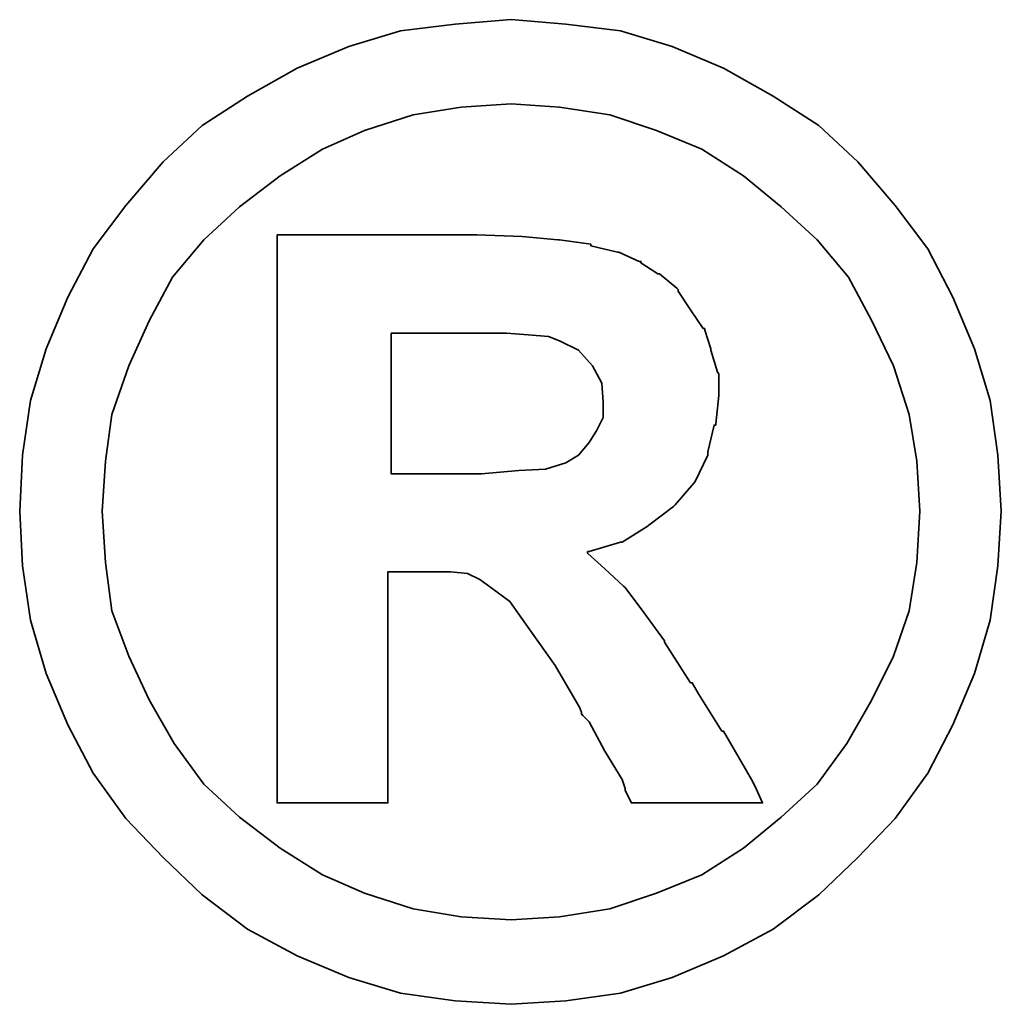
# Model space of a CAD drawing. Header units: millimetres. Extents: x 4 to 336, y 30 to 247.
# Tile 63 of 66: x 290.01 to 291.2, y 131.27 to 132.47. Entities that reach past the tile are written whole.
import ezdxf

# ---------------------------------------------------------------- set-up
doc = ezdxf.new("R2010")
doc.units = ezdxf.units.MM
doc.header["$LTSCALE"] = 0.2
doc.layers.add('DIM', color=4, linetype='CONTINUOUS')
doc.layers.add('layer 1', color=7, linetype='CONTINUOUS')

# ---------------------------------------------------------------- blocks, each defined once
blk = doc.blocks.new('A$Cf7f121c4')
at = {"layer": 'layer 1', "color": 1, "lineweight": 35}
for points, knots in [([(45.9212, 5.5856), (45.9212, 5.5856), (45.9172, 5.654), (45.9172, 5.654), (45.9172, 5.654), (45.9172, 5.654), (45.9077, 5.7207), (45.9077, 5.7207), (45.9077, 5.7207), (45.9077, 5.7207), (45.8887, 5.7839), (45.8887, 5.7839), (45.8887, 5.7839), (45.8887, 5.7839), (45.8621, 5.8466), (45.8621, 5.8466), (45.8621, 5.8466), (45.8621, 5.8466), (45.8315, 5.9057), (45.8315, 5.9057), (45.8315, 5.9057), (45.8315, 5.9057), (45.7918, 5.9589), (45.7918, 5.9589), (45.7918, 5.9589), (45.7918, 5.9589), (45.7462, 6.0121), (45.7462, 6.0121), (45.7462, 6.0121), (45.7462, 6.0121), (45.6985, 6.0562), (45.6985, 6.0562), (45.6985, 6.0562), (45.6985, 6.0562), (45.6429, 6.0923), (45.6429, 6.0923), (45.6429, 6.0923), (45.6429, 6.0923), (45.5822, 6.1264), (45.5822, 6.1264), (45.5822, 6.1264), (45.5822, 6.1264), (45.5195, 6.153), (45.5195, 6.153), (45.5195, 6.153), (45.5195, 6.153), (45.4564, 6.1721), (45.4564, 6.1721), (45.4564, 6.1721), (45.4564, 6.1721), (45.3897, 6.18), (45.3897, 6.18), (45.3897, 6.18), (45.3897, 6.18), (45.323, 6.1856), (45.323, 6.1856), (45.323, 6.1856), (45.323, 6.1856), (45.2547, 6.18), (45.2547, 6.18), (45.2547, 6.18), (45.2547, 6.18), (45.188, 6.1721), (45.188, 6.1721), (45.188, 6.1721), (45.188, 6.1721), (45.1249, 6.153), (45.1249, 6.153), (45.1249, 6.153), (45.1249, 6.153), (45.062, 6.1264), (45.062, 6.1264), (45.062, 6.1264), (45.062, 6.1264), (45.0011, 6.0923), (45.0011, 6.0923), (45.0011, 6.0923), (45.0011, 6.0923), (44.9459, 6.0562), (44.9459, 6.0562), (44.9459, 6.0562), (44.9459, 6.0562), (44.8983, 6.0121), (44.8983, 6.0121), (44.8983, 6.0121), (44.8983, 6.0121), (44.8526, 5.9589), (44.8526, 5.9589), (44.8526, 5.9589), (44.8526, 5.9589), (44.8127, 5.9057), (44.8127, 5.9057), (44.8127, 5.9057), (44.8127, 5.9057), (44.7821, 5.8466), (44.7821, 5.8466), (44.7821, 5.8466), (44.7821, 5.8466), (44.7554, 5.7839), (44.7554, 5.7839), (44.7554, 5.7839), (44.7554, 5.7839), (44.7363, 5.7207), (44.7363, 5.7207), (44.7363, 5.7207), (44.7363, 5.7207), (44.7268, 5.654), (44.7268, 5.654), (44.7268, 5.654), (44.7268, 5.654), (44.7232, 5.5856), (44.7232, 5.5856), (44.7232, 5.5856), (44.7232, 5.5856), (44.7268, 5.5189), (44.7268, 5.5189), (44.7268, 5.5189), (44.7268, 5.5189), (44.7363, 5.4524), (44.7363, 5.4524), (44.7363, 5.4524), (44.7363, 5.4524), (44.7554, 5.3875), (44.7554, 5.3875), (44.7554, 5.3875), (44.7554, 5.3875), (44.7821, 5.3248), (44.7821, 5.3248), (44.7821, 5.3248), (44.7821, 5.3248), (44.8127, 5.2658), (44.8127, 5.2658), (44.8127, 5.2658), (44.8127, 5.2658), (44.8526, 5.2103), (44.8526, 5.2103), (44.8526, 5.2103), (44.8526, 5.2103), (44.8983, 5.1626), (44.8983, 5.1626), (44.8983, 5.1626), (44.8983, 5.1626), (44.9459, 5.117), (44.9459, 5.117), (44.9459, 5.117), (44.9459, 5.117), (45.0011, 5.0751), (45.0011, 5.0751), (45.0011, 5.0751), (45.0011, 5.0751), (45.062, 5.0427), (45.062, 5.0427), (45.062, 5.0427), (45.062, 5.0427), (45.1249, 5.0161), (45.1249, 5.0161), (45.1249, 5.0161), (45.1249, 5.0161), (45.188, 4.9971), (45.188, 4.9971), (45.188, 4.9971), (45.188, 4.9971), (45.2547, 4.9876), (45.2547, 4.9876), (45.2547, 4.9876), (45.2547, 4.9876), (45.323, 4.9836), (45.323, 4.9836), (45.323, 4.9836), (45.323, 4.9836), (45.3897, 4.9876), (45.3897, 4.9876), (45.3897, 4.9876), (45.3897, 4.9876), (45.4564, 4.9971), (45.4564, 4.9971), (45.4564, 4.9971), (45.4564, 4.9971), (45.5195, 5.0161), (45.5195, 5.0161), (45.5195, 5.0161), (45.5195, 5.0161), (45.5822, 5.0427), (45.5822, 5.0427), (45.5822, 5.0427), (45.5822, 5.0427), (45.6429, 5.0751), (45.6429, 5.0751), (45.6429, 5.0751), (45.6429, 5.0751), (45.6985, 5.117), (45.6985, 5.117), (45.6985, 5.117), (45.6985, 5.117), (45.7462, 5.1626), (45.7462, 5.1626), (45.7462, 5.1626), (45.7462, 5.1626), (45.7918, 5.2103), (45.7918, 5.2103), (45.7918, 5.2103), (45.7918, 5.2103), (45.8315, 5.2658), (45.8315, 5.2658), (45.8315, 5.2658), (45.8315, 5.2658), (45.8621, 5.3248), (45.8621, 5.3248), (45.8621, 5.3248), (45.8621, 5.3248), (45.8887, 5.3875), (45.8887, 5.3875), (45.8887, 5.3875), (45.8887, 5.3875), (45.9077, 5.4524), (45.9077, 5.4524), (45.9077, 5.4524), (45.9077, 5.4524), (45.9172, 5.5189), (45.9172, 5.5189), (45.9172, 5.5189), (45.9172, 5.5189), (45.9212, 5.5856), (45.9212, 5.5856)], [0, 0, 0, 0, 0.017857, 0.017857, 0.017857, 0.017857, 0.035714, 0.035714, 0.035714, 0.035714, 0.053571, 0.053571, 0.053571, 0.053571, 0.071429, 0.071429, 0.071429, 0.071429, 0.089286, 0.089286, 0.089286, 0.089286, 0.107143, 0.107143, 0.107143, 0.107143, 0.125, 0.125, 0.125, 0.125, 0.142857, 0.142857, 0.142857, 0.142857, 0.160714, 0.160714, 0.160714, 0.160714, 0.178571, 0.178571, 0.178571, 0.178571, 0.196429, 0.196429, 0.196429, 0.196429, 0.214286, 0.214286, 0.214286, 0.214286, 0.232143, 0.232143, 0.232143, 0.232143, 0.25, 0.25, 0.25, 0.25, 0.267857, 0.267857, 0.267857, 0.267857, 0.285714, 0.285714, 0.285714, 0.285714, 0.303571, 0.303571, 0.303571, 0.303571, 0.321429, 0.321429, 0.321429, 0.321429, 0.339286, 0.339286, 0.339286, 0.339286, 0.357143, 0.357143, 0.357143, 0.357143, 0.375, 0.375, 0.375, 0.375, 0.392857, 0.392857, 0.392857, 0.392857, 0.410714, 0.410714, 0.410714, 0.410714, 0.428571, 0.428571, 0.428571, 0.428571, 0.446429, 0.446429, 0.446429, 0.446429, 0.464286, 0.464286, 0.464286, 0.464286, 0.482143, 0.482143, 0.482143, 0.482143, 0.5, 0.5, 0.5, 0.5, 0.517857, 0.517857, 0.517857, 0.517857, 0.535714, 0.535714, 0.535714, 0.535714, 0.553571, 0.553571, 0.553571, 0.553571, 0.571429, 0.571429, 0.571429, 0.571429, 0.589286, 0.589286, 0.589286, 0.589286, 0.607143, 0.607143, 0.607143, 0.607143, 0.625, 0.625, 0.625, 0.625, 0.642857, 0.642857, 0.642857, 0.642857, 0.660714, 0.660714, 0.660714, 0.660714, 0.678571, 0.678571, 0.678571, 0.678571, 0.696429, 0.696429, 0.696429, 0.696429, 0.714286, 0.714286, 0.714286, 0.714286, 0.732143, 0.732143, 0.732143, 0.732143, 0.75, 0.75, 0.75, 0.75, 0.767857, 0.767857, 0.767857, 0.767857, 0.785714, 0.785714, 0.785714, 0.785714, 0.803571, 0.803571, 0.803571, 0.803571, 0.821429, 0.821429, 0.821429, 0.821429, 0.839286, 0.839286, 0.839286, 0.839286, 0.857143, 0.857143, 0.857143, 0.857143, 0.875, 0.875, 0.875, 0.875, 0.892857, 0.892857, 0.892857, 0.892857, 0.910714, 0.910714, 0.910714, 0.910714, 0.928571, 0.928571, 0.928571, 0.928571, 0.946429, 0.946429, 0.946429, 0.946429, 0.964286, 0.964286, 0.964286, 0.964286, 0.982143, 0.982143, 0.982143, 0.982143, 1, 1, 1, 1]), ([(45.822, 5.5856), (45.822, 5.5856), (45.8182, 5.6465), (45.8182, 5.6465), (45.8182, 5.6465), (45.8182, 5.6465), (45.8089, 5.7037), (45.8089, 5.7037), (45.8089, 5.7037), (45.8089, 5.7037), (45.7898, 5.7628), (45.7898, 5.7628), (45.7898, 5.7628), (45.7898, 5.7628), (45.7632, 5.818), (45.7632, 5.818), (45.7632, 5.818), (45.7632, 5.818), (45.7346, 5.8712), (45.7346, 5.8712), (45.7346, 5.8712), (45.7346, 5.8712), (45.6965, 5.9168), (45.6965, 5.9168), (45.6965, 5.9168), (45.6965, 5.9168), (45.6525, 5.9569), (45.6525, 5.9569), (45.6525, 5.9569), (45.6525, 5.9569), (45.6068, 5.995), (45.6068, 5.995), (45.6068, 5.995), (45.6068, 5.995), (45.5556, 6.0276), (45.5556, 6.0276), (45.5556, 6.0276), (45.5556, 6.0276), (45.5004, 6.0502), (45.5004, 6.0502), (45.5004, 6.0502), (45.5004, 6.0502), (45.4433, 6.0693), (45.4433, 6.0693), (45.4433, 6.0693), (45.4433, 6.0693), (45.3821, 6.0788), (45.3821, 6.0788), (45.3821, 6.0788), (45.3821, 6.0788), (45.323, 6.0828), (45.323, 6.0828), (45.323, 6.0828), (45.323, 6.0828), (45.2621, 6.0788), (45.2621, 6.0788), (45.2621, 6.0788), (45.2621, 6.0788), (45.2033, 6.0693), (45.2033, 6.0693), (45.2033, 6.0693), (45.2033, 6.0693), (45.144, 6.0502), (45.144, 6.0502), (45.144, 6.0502), (45.144, 6.0502), (45.0926, 6.0276), (45.0926, 6.0276), (45.0926, 6.0276), (45.0926, 6.0276), (45.0412, 5.995), (45.0412, 5.995), (45.0412, 5.995), (45.0412, 5.995), (44.9915, 5.9569), (44.9915, 5.9569), (44.9915, 5.9569), (44.9915, 5.9569), (44.9481, 5.9168), (44.9481, 5.9168), (44.9481, 5.9168), (44.9481, 5.9168), (44.9098, 5.8712), (44.9098, 5.8712), (44.9098, 5.8712), (44.9098, 5.8712), (44.8812, 5.818), (44.8812, 5.818), (44.8812, 5.818), (44.8812, 5.818), (44.8566, 5.7628), (44.8566, 5.7628), (44.8566, 5.7628), (44.8566, 5.7628), (44.8355, 5.7037), (44.8355, 5.7037), (44.8355, 5.7037), (44.8355, 5.7037), (44.8278, 5.6465), (44.8278, 5.6465), (44.8278, 5.6465), (44.8278, 5.6465), (44.824, 5.5856), (44.824, 5.5856), (44.824, 5.5856), (44.824, 5.5856), (44.8278, 5.5227), (44.8278, 5.5227), (44.8278, 5.5227), (44.8278, 5.5227), (44.8355, 5.4639), (44.8355, 5.4639), (44.8355, 5.4639), (44.8355, 5.4639), (44.8566, 5.4085), (44.8566, 5.4085), (44.8566, 5.4085), (44.8566, 5.4085), (44.8812, 5.3551), (44.8812, 5.3551), (44.8812, 5.3551), (44.8812, 5.3551), (44.9118, 5.3019), (44.9118, 5.3019), (44.9118, 5.3019), (44.9118, 5.3019), (44.9481, 5.2523), (44.9481, 5.2523), (44.9481, 5.2523), (44.9481, 5.2523), (44.9915, 5.2122), (44.9915, 5.2122), (44.9915, 5.2122), (44.9915, 5.2122), (45.0412, 5.1741), (45.0412, 5.1741), (45.0412, 5.1741), (45.0412, 5.1741), (45.0926, 5.1418), (45.0926, 5.1418), (45.0926, 5.1418), (45.0926, 5.1418), (45.144, 5.1191), (45.144, 5.1191), (45.144, 5.1191), (45.144, 5.1191), (45.2033, 5.0999), (45.2033, 5.0999), (45.2033, 5.0999), (45.2033, 5.0999), (45.2621, 5.0904), (45.2621, 5.0904), (45.2621, 5.0904), (45.2621, 5.0904), (45.323, 5.0866), (45.323, 5.0866), (45.323, 5.0866), (45.323, 5.0866), (45.3821, 5.0904), (45.3821, 5.0904), (45.3821, 5.0904), (45.3821, 5.0904), (45.4433, 5.0999), (45.4433, 5.0999), (45.4433, 5.0999), (45.4433, 5.0999), (45.5004, 5.1191), (45.5004, 5.1191), (45.5004, 5.1191), (45.5004, 5.1191), (45.5556, 5.1418), (45.5556, 5.1418), (45.5556, 5.1418), (45.5556, 5.1418), (45.6068, 5.1741), (45.6068, 5.1741), (45.6068, 5.1741), (45.6068, 5.1741), (45.6525, 5.2122), (45.6525, 5.2122), (45.6525, 5.2122), (45.6525, 5.2122), (45.6965, 5.2523), (45.6965, 5.2523), (45.6965, 5.2523), (45.6965, 5.2523), (45.7327, 5.3019), (45.7327, 5.3019), (45.7327, 5.3019), (45.7327, 5.3019), (45.7632, 5.3551), (45.7632, 5.3551), (45.7632, 5.3551), (45.7632, 5.3551), (45.7898, 5.4085), (45.7898, 5.4085), (45.7898, 5.4085), (45.7898, 5.4085), (45.8089, 5.4639), (45.8089, 5.4639), (45.8089, 5.4639), (45.8089, 5.4639), (45.8182, 5.5227), (45.8182, 5.5227), (45.8182, 5.5227), (45.8182, 5.5227), (45.822, 5.5856), (45.822, 5.5856)], [0, 0, 0, 0, 0.019231, 0.019231, 0.019231, 0.019231, 0.038462, 0.038462, 0.038462, 0.038462, 0.057692, 0.057692, 0.057692, 0.057692, 0.076923, 0.076923, 0.076923, 0.076923, 0.096154, 0.096154, 0.096154, 0.096154, 0.115385, 0.115385, 0.115385, 0.115385, 0.134615, 0.134615, 0.134615, 0.134615, 0.153846, 0.153846, 0.153846, 0.153846, 0.173077, 0.173077, 0.173077, 0.173077, 0.192308, 0.192308, 0.192308, 0.192308, 0.211538, 0.211538, 0.211538, 0.211538, 0.230769, 0.230769, 0.230769, 0.230769, 0.25, 0.25, 0.25, 0.25, 0.269231, 0.269231, 0.269231, 0.269231, 0.288462, 0.288462, 0.288462, 0.288462, 0.307692, 0.307692, 0.307692, 0.307692, 0.326923, 0.326923, 0.326923, 0.326923, 0.346154, 0.346154, 0.346154, 0.346154, 0.365385, 0.365385, 0.365385, 0.365385, 0.384615, 0.384615, 0.384615, 0.384615, 0.403846, 0.403846, 0.403846, 0.403846, 0.423077, 0.423077, 0.423077, 0.423077, 0.442308, 0.442308, 0.442308, 0.442308, 0.461538, 0.461538, 0.461538, 0.461538, 0.480769, 0.480769, 0.480769, 0.480769, 0.5, 0.5, 0.5, 0.5, 0.519231, 0.519231, 0.519231, 0.519231, 0.538462, 0.538462, 0.538462, 0.538462, 0.557692, 0.557692, 0.557692, 0.557692, 0.576923, 0.576923, 0.576923, 0.576923, 0.596154, 0.596154, 0.596154, 0.596154, 0.615385, 0.615385, 0.615385, 0.615385, 0.634615, 0.634615, 0.634615, 0.634615, 0.653846, 0.653846, 0.653846, 0.653846, 0.673077, 0.673077, 0.673077, 0.673077, 0.692308, 0.692308, 0.692308, 0.692308, 0.711538, 0.711538, 0.711538, 0.711538, 0.730769, 0.730769, 0.730769, 0.730769, 0.75, 0.75, 0.75, 0.75, 0.769231, 0.769231, 0.769231, 0.769231, 0.788462, 0.788462, 0.788462, 0.788462, 0.807692, 0.807692, 0.807692, 0.807692, 0.826923, 0.826923, 0.826923, 0.826923, 0.846154, 0.846154, 0.846154, 0.846154, 0.865385, 0.865385, 0.865385, 0.865385, 0.884615, 0.884615, 0.884615, 0.884615, 0.903846, 0.903846, 0.903846, 0.903846, 0.923077, 0.923077, 0.923077, 0.923077, 0.942308, 0.942308, 0.942308, 0.942308, 0.961538, 0.961538, 0.961538, 0.961538, 0.980769, 0.980769, 0.980769, 0.980769, 1, 1, 1, 1]), ([(45.0374, 5.2448), (45.0374, 5.2448), (45.0374, 5.2523), (45.0374, 5.2523), (45.0374, 5.2523), (45.0374, 5.2523), (45.0374, 5.2732), (45.0374, 5.2732), (45.0374, 5.2732), (45.0374, 5.2732), (45.0374, 5.3077), (45.0374, 5.3077), (45.0374, 5.3077), (45.0374, 5.3077), (45.0374, 5.3494), (45.0374, 5.3494), (45.0374, 5.3494), (45.0374, 5.3494), (45.0374, 5.3988), (45.0374, 5.3988), (45.0374, 5.3988), (45.0374, 5.3988), (45.0374, 5.4524), (45.0374, 5.4524), (45.0374, 5.4524), (45.0374, 5.4524), (45.0374, 5.5741), (45.0374, 5.5741), (45.0374, 5.5741), (45.0374, 5.5741), (45.0374, 5.6959), (45.0374, 5.6959), (45.0374, 5.6959), (45.0374, 5.6959), (45.0374, 5.7533), (45.0374, 5.7533), (45.0374, 5.7533), (45.0374, 5.7533), (45.0374, 5.8029), (45.0374, 5.8029), (45.0374, 5.8029), (45.0374, 5.8029), (45.0374, 5.8484), (45.0374, 5.8484), (45.0374, 5.8484), (45.0374, 5.8484), (45.0374, 5.8791), (45.0374, 5.8791), (45.0374, 5.8791), (45.0374, 5.8791), (45.0374, 5.8998), (45.0374, 5.8998), (45.0374, 5.8998), (45.0374, 5.8998), (45.0374, 5.9077), (45.0374, 5.9077), (45.0374, 5.9077), (45.0374, 5.9077), (45.0374, 5.9228), (45.0374, 5.9228), (45.0374, 5.9228), (45.0374, 5.9228), (45.0507, 5.9228), (45.0507, 5.9228), (45.0507, 5.9228), (45.0507, 5.9228), (45.0547, 5.9228), (45.0547, 5.9228), (45.0547, 5.9228), (45.0547, 5.9228), (45.062, 5.9228), (45.062, 5.9228), (45.062, 5.9228), (45.062, 5.9228), (45.0888, 5.9228), (45.0888, 5.9228), (45.0888, 5.9228), (45.0888, 5.9228), (45.1249, 5.9228), (45.1249, 5.9228), (45.1249, 5.9228), (45.1249, 5.9228), (45.167, 5.9228), (45.167, 5.9228), (45.167, 5.9228), (45.167, 5.9228), (45.2107, 5.9228), (45.2107, 5.9228), (45.2107, 5.9228), (45.2107, 5.9228), (45.2452, 5.9228), (45.2452, 5.9228), (45.2452, 5.9228), (45.2452, 5.9228), (45.268, 5.9228), (45.268, 5.9228), (45.268, 5.9228), (45.268, 5.9228), (45.2754, 5.9228), (45.2754, 5.9228), (45.2754, 5.9228), (45.2754, 5.9228), (45.2793, 5.9228), (45.2793, 5.9228), (45.2793, 5.9228), (45.2793, 5.9228), (45.2813, 5.9228), (45.2813, 5.9228), (45.2813, 5.9228), (45.2813, 5.9228), (45.3365, 5.9208), (45.3365, 5.9208), (45.3365, 5.9208), (45.3365, 5.9208), (45.3802, 5.9168), (45.3802, 5.9168), (45.3802, 5.9168), (45.3802, 5.9168), (45.3821, 5.9168), (45.3821, 5.9168), (45.3821, 5.9168), (45.3821, 5.9168), (45.4203, 5.9113), (45.4203, 5.9113), (45.4203, 5.9113), (45.4203, 5.9113), (45.4203, 5.9093), (45.4203, 5.9093), (45.4203, 5.9093), (45.4203, 5.9093), (45.4528, 5.9018), (45.4528, 5.9018), (45.4528, 5.9018), (45.4528, 5.9018), (45.4544, 5.9018), (45.4544, 5.9018), (45.4544, 5.9018), (45.4544, 5.9018), (45.4794, 5.8904), (45.4794, 5.8904), (45.4794, 5.8904), (45.4794, 5.8904), (45.4814, 5.8904), (45.4814, 5.8904), (45.4814, 5.8904), (45.4814, 5.8904), (45.4814, 5.8886), (45.4814, 5.8886), (45.4814, 5.8886), (45.4814, 5.8886), (45.502, 5.8752), (45.502, 5.8752), (45.502, 5.8752), (45.502, 5.8752), (45.5042, 5.8752), (45.5042, 5.8752), (45.5042, 5.8752), (45.5042, 5.8752), (45.5251, 5.8579), (45.5251, 5.8579), (45.5251, 5.8579), (45.5251, 5.8579), (45.527, 5.8561), (45.527, 5.8561), (45.527, 5.8561), (45.527, 5.8561), (45.527, 5.8541), (45.527, 5.8541), (45.527, 5.8541), (45.527, 5.8541), (45.5421, 5.8313), (45.5421, 5.8313), (45.5421, 5.8313), (45.5421, 5.8313), (45.5572, 5.8085), (45.5572, 5.8085), (45.5572, 5.8085), (45.5572, 5.8085), (45.5594, 5.8085), (45.5594, 5.8085), (45.5594, 5.8085), (45.5594, 5.8085), (45.5594, 5.8065), (45.5594, 5.8065), (45.5594, 5.8065), (45.5594, 5.8065), (45.5667, 5.7839), (45.5667, 5.7839), (45.5667, 5.7839), (45.5667, 5.7839), (45.5667, 5.7819), (45.5667, 5.7819), (45.5667, 5.7819), (45.5667, 5.7819), (45.5747, 5.7553), (45.5747, 5.7553), (45.5747, 5.7553), (45.5747, 5.7553), (45.5763, 5.7533), (45.5763, 5.7533), (45.5763, 5.7533), (45.5763, 5.7533), (45.5763, 5.7283), (45.5763, 5.7283), (45.5763, 5.7283), (45.5763, 5.7283), (45.5763, 5.7267), (45.5763, 5.7267), (45.5763, 5.7267), (45.5763, 5.7267), (45.5727, 5.6922), (45.5727, 5.6922), (45.5727, 5.6922), (45.5727, 5.6922), (45.5727, 5.6906), (45.5727, 5.6906), (45.5727, 5.6906), (45.5727, 5.6906), (45.5707, 5.6906), (45.5707, 5.6906), (45.5707, 5.6906), (45.5707, 5.6906), (45.563, 5.658), (45.563, 5.658), (45.563, 5.658), (45.563, 5.658), (45.563, 5.656), (45.563, 5.656), (45.563, 5.656), (45.563, 5.656), (45.563, 5.654), (45.563, 5.654), (45.563, 5.654), (45.563, 5.654), (45.5477, 5.6219), (45.5477, 5.6219), (45.5477, 5.6219), (45.5477, 5.6219), (45.5461, 5.6197), (45.5461, 5.6197), (45.5461, 5.6197), (45.5461, 5.6197), (45.5231, 5.5933), (45.5231, 5.5933), (45.5231, 5.5933), (45.5231, 5.5933), (45.5211, 5.5913), (45.5211, 5.5913), (45.5211, 5.5913), (45.5211, 5.5913), (45.4909, 5.5683), (45.4909, 5.5683), (45.4909, 5.5683), (45.4909, 5.5683), (45.4889, 5.5667), (45.4889, 5.5667), (45.4889, 5.5667), (45.4889, 5.5667), (45.4584, 5.5477), (45.4584, 5.5477), (45.4584, 5.5477), (45.4584, 5.5477), (45.4564, 5.5477), (45.4564, 5.5477), (45.4564, 5.5477), (45.4564, 5.5477), (45.4183, 5.5362), (45.4183, 5.5362), (45.4183, 5.5362), (45.4183, 5.5362), (45.4163, 5.5362), (45.4163, 5.5362), (45.4163, 5.5362), (45.4163, 5.5362), (45.4163, 5.5342), (45.4163, 5.5342), (45.4163, 5.5342), (45.4163, 5.5342), (45.4373, 5.5151), (45.4373, 5.5151), (45.4373, 5.5151), (45.4373, 5.5151), (45.4603, 5.4941), (45.4603, 5.4941), (45.4603, 5.4941), (45.4603, 5.4941), (45.4621, 5.4925), (45.4621, 5.4925), (45.4621, 5.4925), (45.4621, 5.4925), (45.485, 5.4619), (45.485, 5.4619), (45.485, 5.4619), (45.485, 5.4619), (45.51, 5.4274), (45.51, 5.4274), (45.51, 5.4274), (45.51, 5.4274), (45.51, 5.4258), (45.51, 5.4258), (45.51, 5.4258), (45.51, 5.4258), (45.5383, 5.3817), (45.5383, 5.3817), (45.5383, 5.3817), (45.5383, 5.3817), (45.5421, 5.376), (45.5421, 5.376), (45.5421, 5.376), (45.5421, 5.376), (45.5441, 5.376), (45.5441, 5.376), (45.5441, 5.376), (45.5441, 5.376), (45.5516, 5.3627), (45.5516, 5.3627), (45.5516, 5.3627), (45.5516, 5.3627), (45.5802, 5.317), (45.5802, 5.317), (45.5802, 5.317), (45.5802, 5.317), (45.5822, 5.317), (45.5822, 5.317), (45.5822, 5.317), (45.5822, 5.317), (45.6088, 5.2714), (45.6088, 5.2714), (45.6088, 5.2714), (45.6088, 5.2714), (45.6164, 5.2579), (45.6164, 5.2579), (45.6164, 5.2579), (45.6164, 5.2579), (45.6203, 5.2503), (45.6203, 5.2503), (45.6203, 5.2503), (45.6203, 5.2503), (45.6298, 5.2293), (45.6298, 5.2293), (45.6298, 5.2293), (45.6298, 5.2293), (45.6088, 5.2293), (45.6088, 5.2293), (45.6088, 5.2293), (45.6088, 5.2293), (45.605, 5.2293), (45.605, 5.2293), (45.605, 5.2293), (45.605, 5.2293), (45.5878, 5.2293), (45.5878, 5.2293), (45.5878, 5.2293), (45.5878, 5.2293), (45.5421, 5.2293), (45.5421, 5.2293), (45.5421, 5.2293), (45.5421, 5.2293), (45.4965, 5.2293), (45.4965, 5.2293), (45.4965, 5.2293), (45.4965, 5.2293), (45.4814, 5.2293), (45.4814, 5.2293), (45.4814, 5.2293), (45.4814, 5.2293), (45.4774, 5.2293), (45.4774, 5.2293), (45.4774, 5.2293), (45.4774, 5.2293), (45.4699, 5.2293), (45.4699, 5.2293), (45.4699, 5.2293), (45.4699, 5.2293), (45.4659, 5.2372), (45.4659, 5.2372), (45.4659, 5.2372), (45.4659, 5.2372), (45.4621, 5.2448), (45.4621, 5.2448), (45.4621, 5.2448), (45.4621, 5.2448), (45.4621, 5.2468), (45.4621, 5.2468), (45.4621, 5.2468), (45.4621, 5.2468), (45.4584, 5.2579), (45.4584, 5.2579), (45.4584, 5.2579), (45.4584, 5.2579), (45.4373, 5.2924), (45.4373, 5.2924), (45.4373, 5.2924), (45.4373, 5.2924), (45.4183, 5.3283), (45.4183, 5.3283), (45.4183, 5.3283), (45.4183, 5.3283), (45.4107, 5.3361), (45.4107, 5.3361), (45.4107, 5.3361), (45.4107, 5.3361), (45.4087, 5.3381), (45.4087, 5.3381), (45.4087, 5.3381), (45.4087, 5.3381), (45.4087, 5.3399), (45.4087, 5.3399), (45.4087, 5.3399), (45.4087, 5.3399), (45.4068, 5.3456), (45.4068, 5.3456), (45.4068, 5.3456), (45.4068, 5.3456), (45.3766, 5.397), (45.3766, 5.397), (45.3766, 5.397), (45.3766, 5.397), (45.346, 5.4407), (45.346, 5.4407), (45.346, 5.4407), (45.346, 5.4407), (45.3214, 5.4752), (45.3214, 5.4752), (45.3214, 5.4752), (45.3214, 5.4752), (45.2984, 5.4925), (45.2984, 5.4925), (45.2984, 5.4925), (45.2984, 5.4925), (45.2849, 5.502), (45.2849, 5.502), (45.2849, 5.502), (45.2849, 5.502), (45.2698, 5.5096), (45.2698, 5.5096), (45.2698, 5.5096), (45.2698, 5.5096), (45.249, 5.5115), (45.249, 5.5115), (45.249, 5.5115), (45.249, 5.5115), (45.2222, 5.5115), (45.2222, 5.5115), (45.2222, 5.5115), (45.2222, 5.5115), (45.2182, 5.5115), (45.2182, 5.5115), (45.2182, 5.5115), (45.2182, 5.5115), (45.2146, 5.5115), (45.2146, 5.5115), (45.2146, 5.5115), (45.2146, 5.5115), (45.1916, 5.5115), (45.1916, 5.5115), (45.1916, 5.5115), (45.1916, 5.5115), (45.1726, 5.5115), (45.1726, 5.5115), (45.1726, 5.5115), (45.1726, 5.5115), (45.1726, 5.4978), (45.1726, 5.4978), (45.1726, 5.4978), (45.1726, 5.4978), (45.1726, 5.483), (45.1726, 5.483), (45.1726, 5.483), (45.1726, 5.483), (45.1726, 5.4369), (45.1726, 5.4369), (45.1726, 5.4369), (45.1726, 5.4369), (45.1726, 5.3875), (45.1726, 5.3875), (45.1726, 5.3875), (45.1726, 5.3875), (45.1726, 5.3341), (45.1726, 5.3341), (45.1726, 5.3341), (45.1726, 5.3341), (45.1726, 5.2904), (45.1726, 5.2904), (45.1726, 5.2904), (45.1726, 5.2904), (45.1726, 5.2732), (45.1726, 5.2732), (45.1726, 5.2732), (45.1726, 5.2732), (45.1726, 5.2599), (45.1726, 5.2599), (45.1726, 5.2599), (45.1726, 5.2599), (45.1726, 5.2484), (45.1726, 5.2484), (45.1726, 5.2484), (45.1726, 5.2484), (45.1726, 5.2448), (45.1726, 5.2448), (45.1726, 5.2448), (45.1726, 5.2448), (45.1726, 5.2293), (45.1726, 5.2293), (45.1726, 5.2293), (45.1726, 5.2293), (45.1595, 5.2293), (45.1595, 5.2293), (45.1595, 5.2293), (45.1595, 5.2293), (45.1555, 5.2293), (45.1555, 5.2293), (45.1555, 5.2293), (45.1555, 5.2293), (45.144, 5.2293), (45.144, 5.2293), (45.144, 5.2293), (45.144, 5.2293), (45.1043, 5.2293), (45.1043, 5.2293), (45.1043, 5.2293), (45.1043, 5.2293), (45.0697, 5.2293), (45.0697, 5.2293), (45.0697, 5.2293), (45.0697, 5.2293), (45.0584, 5.2293), (45.0584, 5.2293), (45.0584, 5.2293), (45.0584, 5.2293), (45.0507, 5.2293), (45.0507, 5.2293), (45.0507, 5.2293), (45.0507, 5.2293), (45.0374, 5.2293), (45.0374, 5.2293), (45.0374, 5.2293), (45.0374, 5.2293), (45.0374, 5.2448), (45.0374, 5.2448)], [0, 0, 0, 0, 0.007407, 0.007407, 0.007407, 0.007407, 0.014815, 0.014815, 0.014815, 0.014815, 0.022222, 0.022222, 0.022222, 0.022222, 0.02963, 0.02963, 0.02963, 0.02963, 0.037037, 0.037037, 0.037037, 0.037037, 0.044444, 0.044444, 0.044444, 0.044444, 0.051852, 0.051852, 0.051852, 0.051852, 0.059259, 0.059259, 0.059259, 0.059259, 0.066667, 0.066667, 0.066667, 0.066667, 0.074074, 0.074074, 0.074074, 0.074074, 0.081481, 0.081481, 0.081481, 0.081481, 0.088889, 0.088889, 0.088889, 0.088889, 0.096296, 0.096296, 0.096296, 0.096296, 0.103704, 0.103704, 0.103704, 0.103704, 0.111111, 0.111111, 0.111111, 0.111111, 0.118519, 0.118519, 0.118519, 0.118519, 0.125926, 0.125926, 0.125926, 0.125926, 0.133333, 0.133333, 0.133333, 0.133333, 0.140741, 0.140741, 0.140741, 0.140741, 0.148148, 0.148148, 0.148148, 0.148148, 0.155556, 0.155556, 0.155556, 0.155556, 0.162963, 0.162963, 0.162963, 0.162963, 0.17037, 0.17037, 0.17037, 0.17037, 0.177778, 0.177778, 0.177778, 0.177778, 0.185185, 0.185185, 0.185185, 0.185185, 0.192593, 0.192593, 0.192593, 0.192593, 0.2, 0.2, 0.2, 0.2, 0.207407, 0.207407, 0.207407, 0.207407, 0.214815, 0.214815, 0.214815, 0.214815, 0.222222, 0.222222, 0.222222, 0.222222, 0.22963, 0.22963, 0.22963, 0.22963, 0.237037, 0.237037, 0.237037, 0.237037, 0.244444, 0.244444, 0.244444, 0.244444, 0.251852, 0.251852, 0.251852, 0.251852, 0.259259, 0.259259, 0.259259, 0.259259, 0.266667, 0.266667, 0.266667, 0.266667, 0.274074, 0.274074, 0.274074, 0.274074, 0.281481, 0.281481, 0.281481, 0.281481, 0.288889, 0.288889, 0.288889, 0.288889, 0.296296, 0.296296, 0.296296, 0.296296, 0.303704, 0.303704, 0.303704, 0.303704, 0.311111, 0.311111, 0.311111, 0.311111, 0.318519, 0.318519, 0.318519, 0.318519, 0.325926, 0.325926, 0.325926, 0.325926, 0.333333, 0.333333, 0.333333, 0.333333, 0.340741, 0.340741, 0.340741, 0.340741, 0.348148, 0.348148, 0.348148, 0.348148, 0.355556, 0.355556, 0.355556, 0.355556, 0.362963, 0.362963, 0.362963, 0.362963, 0.37037, 0.37037, 0.37037, 0.37037, 0.377778, 0.377778, 0.377778, 0.377778, 0.385185, 0.385185, 0.385185, 0.385185, 0.392593, 0.392593, 0.392593, 0.392593, 0.4, 0.4, 0.4, 0.4, 0.407407, 0.407407, 0.407407, 0.407407, 0.414815, 0.414815, 0.414815, 0.414815, 0.422222, 0.422222, 0.422222, 0.422222, 0.42963, 0.42963, 0.42963, 0.42963, 0.437037, 0.437037, 0.437037, 0.437037, 0.444444, 0.444444, 0.444444, 0.444444, 0.451852, 0.451852, 0.451852, 0.451852, 0.459259, 0.459259, 0.459259, 0.459259, 0.466667, 0.466667, 0.466667, 0.466667, 0.474074, 0.474074, 0.474074, 0.474074, 0.481481, 0.481481, 0.481481, 0.481481, 0.488889, 0.488889, 0.488889, 0.488889, 0.496296, 0.496296, 0.496296, 0.496296, 0.503704, 0.503704, 0.503704, 0.503704, 0.511111, 0.511111, 0.511111, 0.511111, 0.518519, 0.518519, 0.518519, 0.518519, 0.525926, 0.525926, 0.525926, 0.525926, 0.533333, 0.533333, 0.533333, 0.533333, 0.540741, 0.540741, 0.540741, 0.540741, 0.548148, 0.548148, 0.548148, 0.548148, 0.555556, 0.555556, 0.555556, 0.555556, 0.562963, 0.562963, 0.562963, 0.562963, 0.57037, 0.57037, 0.57037, 0.57037, 0.577778, 0.577778, 0.577778, 0.577778, 0.585185, 0.585185, 0.585185, 0.585185, 0.592593, 0.592593, 0.592593, 0.592593, 0.6, 0.6, 0.6, 0.6, 0.607407, 0.607407, 0.607407, 0.607407, 0.614815, 0.614815, 0.614815, 0.614815, 0.622222, 0.622222, 0.622222, 0.622222, 0.62963, 0.62963, 0.62963, 0.62963, 0.637037, 0.637037, 0.637037, 0.637037, 0.644444, 0.644444, 0.644444, 0.644444, 0.651852, 0.651852, 0.651852, 0.651852, 0.659259, 0.659259, 0.659259, 0.659259, 0.666667, 0.666667, 0.666667, 0.666667, 0.674074, 0.674074, 0.674074, 0.674074, 0.681481, 0.681481, 0.681481, 0.681481, 0.688889, 0.688889, 0.688889, 0.688889, 0.696296, 0.696296, 0.696296, 0.696296, 0.703704, 0.703704, 0.703704, 0.703704, 0.711111, 0.711111, 0.711111, 0.711111, 0.718519, 0.718519, 0.718519, 0.718519, 0.725926, 0.725926, 0.725926, 0.725926, 0.733333, 0.733333, 0.733333, 0.733333, 0.740741, 0.740741, 0.740741, 0.740741, 0.748148, 0.748148, 0.748148, 0.748148, 0.755556, 0.755556, 0.755556, 0.755556, 0.762963, 0.762963, 0.762963, 0.762963, 0.77037, 0.77037, 0.77037, 0.77037, 0.777778, 0.777778, 0.777778, 0.777778, 0.785185, 0.785185, 0.785185, 0.785185, 0.792593, 0.792593, 0.792593, 0.792593, 0.8, 0.8, 0.8, 0.8, 0.807407, 0.807407, 0.807407, 0.807407, 0.814815, 0.814815, 0.814815, 0.814815, 0.822222, 0.822222, 0.822222, 0.822222, 0.82963, 0.82963, 0.82963, 0.82963, 0.837037, 0.837037, 0.837037, 0.837037, 0.844444, 0.844444, 0.844444, 0.844444, 0.851852, 0.851852, 0.851852, 0.851852, 0.859259, 0.859259, 0.859259, 0.859259, 0.866667, 0.866667, 0.866667, 0.866667, 0.874074, 0.874074, 0.874074, 0.874074, 0.881481, 0.881481, 0.881481, 0.881481, 0.888889, 0.888889, 0.888889, 0.888889, 0.896296, 0.896296, 0.896296, 0.896296, 0.903704, 0.903704, 0.903704, 0.903704, 0.911111, 0.911111, 0.911111, 0.911111, 0.918519, 0.918519, 0.918519, 0.918519, 0.925926, 0.925926, 0.925926, 0.925926, 0.933333, 0.933333, 0.933333, 0.933333, 0.940741, 0.940741, 0.940741, 0.940741, 0.948148, 0.948148, 0.948148, 0.948148, 0.955556, 0.955556, 0.955556, 0.955556, 0.962963, 0.962963, 0.962963, 0.962963, 0.97037, 0.97037, 0.97037, 0.97037, 0.977778, 0.977778, 0.977778, 0.977778, 0.985185, 0.985185, 0.985185, 0.985185, 0.992593, 0.992593, 0.992593, 0.992593, 1, 1, 1, 1]), ([(45.1765, 5.8029), (45.1765, 5.8029), (45.1765, 5.7874), (45.1765, 5.7874), (45.1765, 5.7874), (45.1765, 5.7874), (45.1765, 5.7533), (45.1765, 5.7533), (45.1765, 5.7533), (45.1765, 5.7533), (45.1765, 5.715), (45.1765, 5.715), (45.1765, 5.715), (45.1765, 5.715), (45.1765, 5.681), (45.1765, 5.681), (45.1765, 5.681), (45.1765, 5.681), (45.1765, 5.6465), (45.1765, 5.6465), (45.1765, 5.6465), (45.1765, 5.6465), (45.1765, 5.6312), (45.1765, 5.6312), (45.1765, 5.6312), (45.1765, 5.6312), (45.1801, 5.6312), (45.1801, 5.6312), (45.1801, 5.6312), (45.1801, 5.6312), (45.2222, 5.6312), (45.2222, 5.6312), (45.2222, 5.6312), (45.2222, 5.6312), (45.268, 5.6312), (45.268, 5.6312), (45.268, 5.6312), (45.268, 5.6312), (45.2831, 5.6312), (45.2831, 5.6312), (45.2831, 5.6312), (45.2831, 5.6312), (45.2869, 5.6312), (45.2869, 5.6312), (45.2869, 5.6312), (45.2869, 5.6312), (45.3325, 5.635), (45.3325, 5.635), (45.3325, 5.635), (45.3325, 5.635), (45.3651, 5.637), (45.3651, 5.637), (45.3651, 5.637), (45.3651, 5.637), (45.3897, 5.6445), (45.3897, 5.6445), (45.3897, 5.6445), (45.3897, 5.6445), (45.4052, 5.654), (45.4052, 5.654), (45.4052, 5.654), (45.4052, 5.654), (45.4183, 5.6693), (45.4183, 5.6693), (45.4183, 5.6693), (45.4183, 5.6693), (45.4278, 5.6846), (45.4278, 5.6846), (45.4278, 5.6846), (45.4278, 5.6846), (45.4353, 5.7001), (45.4353, 5.7001), (45.4353, 5.7001), (45.4353, 5.7001), (45.4353, 5.7188), (45.4353, 5.7188), (45.4353, 5.7188), (45.4353, 5.7188), (45.4338, 5.7418), (45.4338, 5.7418), (45.4338, 5.7418), (45.4338, 5.7418), (45.4222, 5.7628), (45.4222, 5.7628), (45.4222, 5.7628), (45.4222, 5.7628), (45.4052, 5.7819), (45.4052, 5.7819), (45.4052, 5.7819), (45.4052, 5.7819), (45.3821, 5.7934), (45.3821, 5.7934), (45.3821, 5.7934), (45.3821, 5.7934), (45.3688, 5.7989), (45.3688, 5.7989), (45.3688, 5.7989), (45.3688, 5.7989), (45.344, 5.8009), (45.344, 5.8009), (45.344, 5.8009), (45.344, 5.8009), (45.3174, 5.8029), (45.3174, 5.8029), (45.3174, 5.8029), (45.3174, 5.8029), (45.2793, 5.8029), (45.2793, 5.8029), (45.2793, 5.8029), (45.2793, 5.8029), (45.2754, 5.8029), (45.2754, 5.8029), (45.2754, 5.8029), (45.2754, 5.8029), (45.2603, 5.8029), (45.2603, 5.8029), (45.2603, 5.8029), (45.2603, 5.8029), (45.2182, 5.8029), (45.2182, 5.8029), (45.2182, 5.8029), (45.2182, 5.8029), (45.1801, 5.8029), (45.1801, 5.8029), (45.1801, 5.8029), (45.1801, 5.8029), (45.1765, 5.8029), (45.1765, 5.8029)], [0, 0, 0, 0, 0.03125, 0.03125, 0.03125, 0.03125, 0.0625, 0.0625, 0.0625, 0.0625, 0.09375, 0.09375, 0.09375, 0.09375, 0.125, 0.125, 0.125, 0.125, 0.15625, 0.15625, 0.15625, 0.15625, 0.1875, 0.1875, 0.1875, 0.1875, 0.21875, 0.21875, 0.21875, 0.21875, 0.25, 0.25, 0.25, 0.25, 0.28125, 0.28125, 0.28125, 0.28125, 0.3125, 0.3125, 0.3125, 0.3125, 0.34375, 0.34375, 0.34375, 0.34375, 0.375, 0.375, 0.375, 0.375, 0.40625, 0.40625, 0.40625, 0.40625, 0.4375, 0.4375, 0.4375, 0.4375, 0.46875, 0.46875, 0.46875, 0.46875, 0.5, 0.5, 0.5, 0.5, 0.53125, 0.53125, 0.53125, 0.53125, 0.5625, 0.5625, 0.5625, 0.5625, 0.59375, 0.59375, 0.59375, 0.59375, 0.625, 0.625, 0.625, 0.625, 0.65625, 0.65625, 0.65625, 0.65625, 0.6875, 0.6875, 0.6875, 0.6875, 0.71875, 0.71875, 0.71875, 0.71875, 0.75, 0.75, 0.75, 0.75, 0.78125, 0.78125, 0.78125, 0.78125, 0.8125, 0.8125, 0.8125, 0.8125, 0.84375, 0.84375, 0.84375, 0.84375, 0.875, 0.875, 0.875, 0.875, 0.90625, 0.90625, 0.90625, 0.90625, 0.9375, 0.9375, 0.9375, 0.9375, 0.96875, 0.96875, 0.96875, 0.96875, 1, 1, 1, 1])]:
    blk.add_open_spline(points, degree=3, knots=knots, dxfattribs=at)

msp = doc.modelspace()

# ---------------------------------------------------------------- block references
at = {"layer": 'DIM'}
msp.add_blockref('A$Cf7f121c4', (245.2822, 126.287), dxfattribs=at)

doc.saveas('drawing.dxf')
